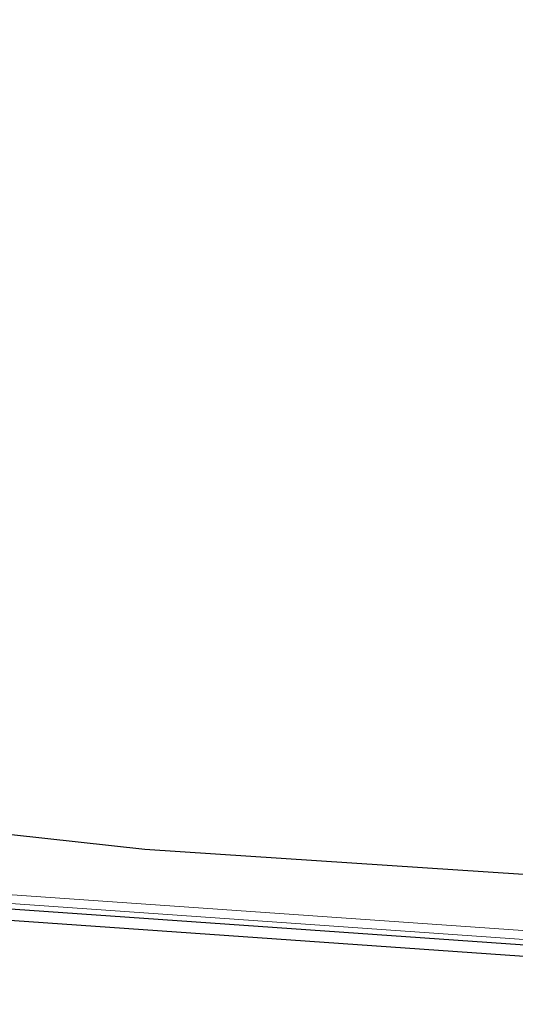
# Model space of a CAD drawing. Header units: metres. Extents: x 63115 to 703450, y -261936 to -53969.
# Tile 60 of 256: x 160421 to 160757, y -144081 to -143413. Entities that reach past the tile are written whole.
import ezdxf

# ---------------------------------------------------------------- set-up
doc = ezdxf.new("R2010")
doc.units = ezdxf.units.M
doc.layers.add('_01Hulplijnen', color=6, linetype='Continuous', plot=False)
for name, color, linetype in [('_02Binnenwanden', 2, 'Continuous'), ('_03-PROJECTION', 1, 'Continuous'), ('LAYER98', 7, 'Continuous')]:
    doc.layers.add(name, color=color, linetype=linetype)

# ---------------------------------------------------------------- blocks, each defined once
blk = doc.blocks.new('ruit_950x8')
at = {"layer": '_01Hulplijnen'}
blk.add_lwpolyline([(0, 0), (950, 0), (950, 8), (0, 8)], close=True, dxfattribs=at)
blk = doc.blocks.new('*U162')
at = {"layer": 'LAYER98', "color": 2, "linetype": 'Continuous', "lineweight": 9}
for points in [[(904.79, 12.5), (82.85, 12.5)], [(904.79, 12.5), (82.85, 12.5)], [(904.79, 6.5), (82.85, 6.5)]]:
    blk.add_lwpolyline(points, dxfattribs=at)
blk = doc.blocks.new('pui_02')
at = {"layer": '_01Hulplijnen'}
blk.add_lwpolyline([(-3683.24, -2153.99), (-2813.27, -2519.63), (-1888.23, -2684.24), (-1593.73, -2716.68), (0, -2821.9)], dxfattribs=at)
at = {"layer": '_03-PROJECTION', "xscale": -1}
for name, p, rotation in [('*U162', (-928.19, -2813.03), 355.9999999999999), ('ruit_950x8', (-948.24, -2816.64), 356)]:
    blk.add_blockref(name, p, dxfattribs=dict(at, rotation=rotation))

msp = doc.modelspace()

# ---------------------------------------------------------------- block references
at = {"layer": '_02Binnenwanden'}
msp.add_blockref('pui_02', (162099.37, -141258.61), dxfattribs=at)

doc.saveas('drawing.dxf')
